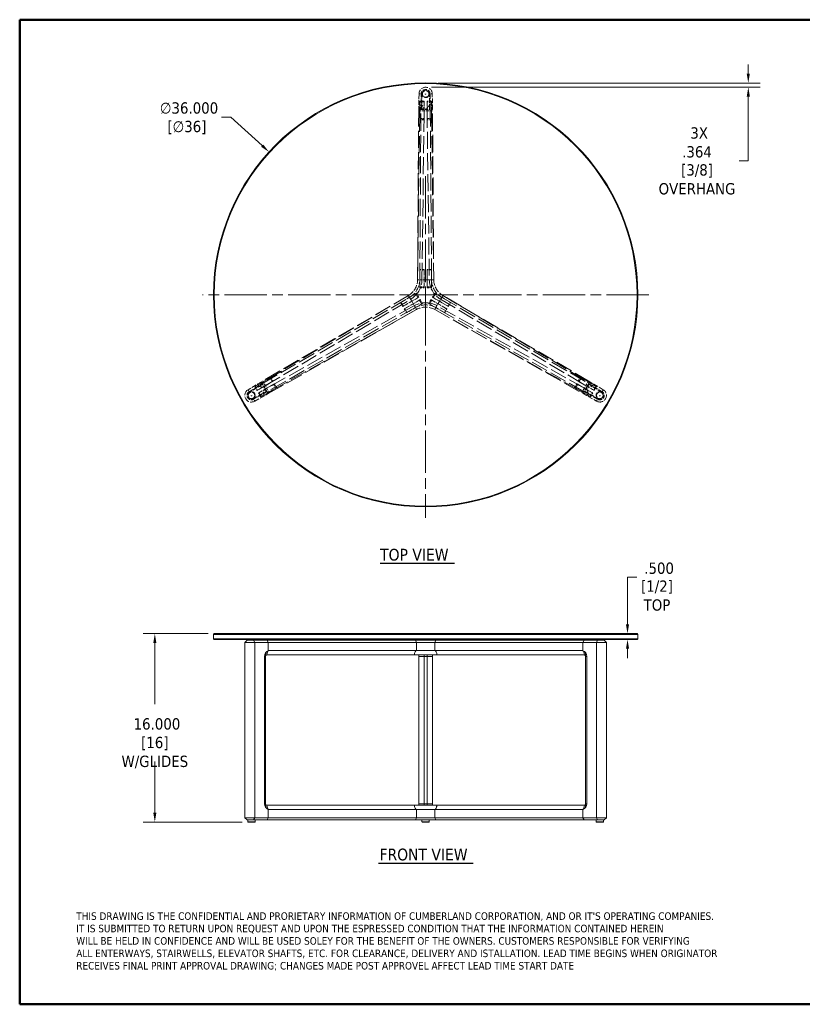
# Model space of a CAD drawing. Header units: inches. Extents: x 2 to 134, y 3 to 86.
# Tile 1 of 2: x 2 to 68, y 3 to 86. Entities that reach past the tile are written whole.
import ezdxf
from ezdxf.enums import TextEntityAlignment as Align

# ---------------------------------------------------------------- set-up
doc = ezdxf.new("R2010")
doc.units = ezdxf.units.IN
doc.header["$LTSCALE"] = 8
doc.header["$MEASUREMENT"] = 0
doc.linetypes.add('CHAIN', pattern=[0.7087, 0.4724, -0.0591, 0.1181, -0.0591])
doc.linetypes.add('DASHED', pattern=[0.2067, 0.1654, -0.0413])
for name, color, linetype, lineweight in [('Border (ANSI)', 7, 'Continuous', 50), ('Center Mark (ANSI)', 7, 'Continuous', 13), ('Dimension (ANSI)', 7, 'Continuous', 13), ('Hidden (ANSI)', 7, 'DASHED', 13), ('Hidden Narrow (ANSI)', 7, 'DASHED', 13), ('Symbol (ANSI)', 7, 'Continuous', 13), ('Title (ANSI)', 7, 'Continuous', 25), ('Visible (ANSI)', 7, 'Continuous', 13), ('Visible Narrow (ANSI)', 7, 'Continuous', 13)]:
    doc.layers.add(name, color=color, linetype=linetype, lineweight=lineweight)
doc.styles.add('Note Text (ANSI)', font='tahoma.ttf')
doc.styles.add('Text Style53', font='tahomabd.ttf')
doc.styles.add('Text Style70', font='tahoma.ttf')
doc.dimstyles.new('Default (ANSI)', dxfattribs={"dimscale": 8, "dimtxt": 0.12, "dimasz": 0.098425, "dimexe": 0.125, "dimexo": 0.0625, "dimgap": 0.031496, "dimtad": 0, "dimtih": 1, "dimtoh": 1, "dimdec": 3, "dimrnd": 1e-08, "dimzin": 4, "dimdsep": 46, "dimtxsty": 'Note Text (ANSI)', "dimcen": 0.09, "dimdle": 0.393701, "dimclrd": 256, "dimclre": 256, "dimclrt": 256, "dimadec": 0, "dimazin": 1, "dimtfac": 1, "dimtofl": 0, "dimtmove": 0, "dimatfit": 3, "dimfxl": 1, "dimtolj": 1, "dimtzin": 4, "dimlwd": -1, "dimlwe": -1, "dimarcsym": 0})

# ---------------------------------------------------------------- blocks, each defined once
blk = doc.blocks.new('Borders GILMORE BOARDER')
at = {"layer": 'Border (ANSI)'}
for p, q in [((0.2, 10.8), (16.8, 10.8)), ((0.2, 0.35), (0.2, 10.8)), ((16.8, 0.35), (0.2, 0.35))]:
    blk.add_line(p, q, dxfattribs=at)
blk = doc.blocks.new('Title Blocks 2020 CUMBERLAND VENDOR TITLE BLOCK')
at = {"layer": 'Title (ANSI)', "color": 1, "true_color": 0xff0000, "insert": (0.5, 1.437), "char_height": 0.08, "attachment_point": 1, "line_spacing_factor": 0.987884, "style": 'Note Text (ANSI)'}
blk.add_mtext("\\fTahoma|b0|i0;{\\H0.0800;THIS DRAWING IS THE CONFIDENTIAL AND PRORIETARY INFORMATION OF CUMBERLAND CORPORATION, AND OR IT'S OPERATING COMPANIES.\\P}\\fTahoma|b0|i0;{\\H0.0800;IT IS SUBMITTED TO RETURN UPON REQUEST AND UPON THE ESPRESSED CONDITION THAT THE INFORMATION CONTAINED HEREIN\\P}\\fTahoma|b0|i0;{\\H0.0800;WILL BE HELD IN CONFIDENCE AND WILL BE USED SOLEY FOR THE BENEFIT OF THE OWNERS. CUSTOMERS RESPONSIBLE FOR VERIFYING\\P}\\fTahoma|b0|i0;{\\H0.0800;ALL ENTERWAYS, STAIRWELLS, ELEVATOR SHAFTS, ETC. FOR CLEARANCE, DELIVERY AND ISTALLATION. LEAD TIME BEGINS WHEN ORIGINATOR\\P}\\fTahoma|b0|i0;{\\H0.0800;RECEIVES FINAL PRINT APPROVAL DRAWING; CHANGES MADE POST APPROVEL AFFECT LEAD TIME START DATE}", dxfattribs=at)
at = {"layer": 'Title (ANSI)', "style": 'Text Style53'}
blk.add_attdef('<DRAWN_BY:>', text='', height=0.1, dxfattribs=at).set_placement((12.78, 0.741), align=Align.MIDDLE_CENTER)
blk = doc.blocks.new('*D9')
at = {"layer": 'Defpoints', "color": 0, "transparency": 16777216}
for p in [(53.17, 33.771), (53.979, 34.271), (53.979, 33.771)]:
    blk.add_point(p, dxfattribs=at)
at = {"layer": 'Dimension (ANSI)', "transparency": 16777216}
for p, q in [((53.17, 35.058), (53.17, 39.07)), ((53.17, 39.07), (53.957, 39.07)), ((53.479, 34.271), (52.17, 34.271)), ((53.479, 33.771), (52.17, 33.771)), ((53.17, 32.984), (53.17, 32.196))]:
    blk.add_line(p, q, dxfattribs=at)
for points in [[(53.038, 35.058), (53.301, 35.058), (53.17, 34.271)], [(53.038, 32.984), (53.301, 32.984), (53.17, 33.771)]]:
    blk.add_solid(points, dxfattribs=at)
at = {"layer": 'Dimension (ANSI)', "transparency": 16777216, "char_height": 0.96, "attachment_point": 5, "style": 'Note Text (ANSI)'}
for s, insert in [('\\A1; \\fTahoma|b0|i0;.500', (55.67, 39.821)), ('\\A1;[1/2]{\\P\\fTahoma|b0|i0;TOP}', (55.67, 37.496))]:
    blk.add_mtext(s, dxfattribs=dict(at, insert=insert))
blk = doc.blocks.new('*D10')
at = {"layer": 'Defpoints', "color": 0, "transparency": 16777216}
for p in [(18.104, 34.271), (13.065, 18.271), (20.982, 18.271)]:
    blk.add_point(p, dxfattribs=at)
at = {"layer": 'Dimension (ANSI)', "transparency": 16777216}
for p, q in [((17.604, 34.271), (12.065, 34.271)), ((13.065, 33.484), (13.065, 28.28)), ((13.065, 19.058), (13.065, 23.417)), ((20.482, 18.271), (12.065, 18.271))]:
    blk.add_line(p, q, dxfattribs=at)
for points in [[(12.933, 33.484), (13.196, 33.484), (13.065, 34.271)], [(12.933, 19.058), (13.196, 19.058), (13.065, 18.271)]]:
    blk.add_solid(points, dxfattribs=at)
at = {"layer": 'Dimension (ANSI)', "transparency": 16777216, "char_height": 0.96, "attachment_point": 5, "style": 'Note Text (ANSI)'}
for s, insert in [('\\A1; \\fTahoma|b0|i0;16.000', (13.065, 26.6)), ('\\A1;[16]{\\P\\fTahoma|b0|i0;W/GLIDES}', (13.065, 24.169))]:
    blk.add_mtext(s, dxfattribs=dict(at, insert=insert))
blk = doc.blocks.new('*D11')
at = {"layer": 'Defpoints', "color": 0, "transparency": 16777216}
for p in [(36.042, 80.66), (36.597, 81.024), (63.419, 80.66)]:
    blk.add_point(p, dxfattribs=at)
at = {"layer": 'Dimension (ANSI)', "transparency": 16777216}
for p, q in [((63.419, 81.811), (63.419, 82.599)), ((36.542, 80.66), (64.419, 80.66)), ((37.097, 81.024), (64.419, 81.024)), ((63.419, 79.873), (63.419, 74.41)), ((63.419, 74.41), (62.631, 74.41))]:
    blk.add_line(p, q, dxfattribs=at)
for points in [[(63.288, 81.811), (63.55, 81.811), (63.419, 81.024)], [(63.288, 79.873), (63.55, 79.873), (63.419, 80.66)]]:
    blk.add_solid(points, dxfattribs=at)
at = {"layer": 'Dimension (ANSI)', "transparency": 16777216, "char_height": 0.96, "attachment_point": 5, "style": 'Note Text (ANSI)'}
for s, insert in [('\\A1; \\fTahoma|b0|i0;3X\\P\\fTahoma|b0|i0;.364', (59.068, 75.972)), ('\\A1;[3/8]{\\P\\fTahoma|b0|i0;OVERHANG}', (59.068, 72.836))]:
    blk.add_mtext(s, dxfattribs=dict(at, insert=insert))
blk = doc.blocks.new('*D12')
at = {"layer": 'Defpoints', "color": 0, "transparency": 16777216}
for p in [(22.753, 75.174), (49.33, 50.891)]:
    blk.add_point(p, dxfattribs=at)
at = {"layer": 'Dimension (ANSI)', "transparency": 16777216}
for p, q in [((18.72, 78.126), (19.521, 78.126)), ((19.521, 78.126), (22.171, 75.705)), ((36.042, 62.312), (36.042, 63.752)), ((35.322, 63.032), (36.762, 63.032))]:
    blk.add_line(p, q, dxfattribs=at)
blk.add_solid([(22.26, 75.802), (22.083, 75.608), (22.753, 75.174)], dxfattribs=at)
at = {"layer": 'Dimension (ANSI)', "transparency": 16777216, "char_height": 0.96, "attachment_point": 5, "style": 'Note Text (ANSI)'}
for s, insert in [('\\A1; ∅36.000', (15.785, 78.895)), ('\\A1;[∅36]', (15.785, 77.246))]:
    blk.add_mtext(s, dxfattribs=dict(at, insert=insert))

msp = doc.modelspace()

# ---------------------------------------------------------------- linework, layer by layer
at = {"layer": 'Center Mark (ANSI)', "linetype": 'CHAIN', "ltscale": 0.952448}
for p, q in [((36.0416, 73.1265), (36.0416, 44.095)), ((54.9791, 63.0325), (17.1041, 63.0325))]:
    msp.add_line(p, q, dxfattribs=at)
at = {"layer": 'Hidden (ANSI)', "ltscale": 0.315156}
for p, q in [((35.4791, 80.1064), (35.4581, 78.7825)), ((36.6251, 78.7825), (36.604, 80.1064)), ((22.1099, 55.6628), (20.9739, 54.9826)), ((51.1092, 54.9826), (49.9732, 55.6628)), ((21.5363, 54.0084), (22.6934, 54.6522)), ((49.3897, 54.6522), (50.5468, 54.0084))]:
    msp.add_line(p, q, dxfattribs=at)
at = {"layer": 'Hidden (ANSI)', "ltscale": 0.143137}
for p, q in [((35.9206, 79.47), (35.5376, 79.47)), ((35.9206, 79.439), (35.5376, 79.439)), ((36.5456, 79.47), (36.1626, 79.47)), ((36.5456, 79.439), (36.1626, 79.439)), ((35.5376, 78.001), (35.9206, 78.001)), ((35.9206, 77.9075), (35.5376, 77.9075)), ((36.1626, 78.001), (36.5456, 78.001)), ((36.5456, 77.9075), (36.1626, 77.9075)), ((35.9206, 65.1915), (35.5376, 65.1915)), ((35.9206, 65.1605), (35.5376, 65.1605)), ((36.5456, 65.1915), (36.1626, 65.1915)), ((36.5456, 65.1605), (36.1626, 65.1605)), ((35.5376, 63.7225), (35.9206, 63.7225)), ((35.5376, 63.629), (35.9206, 63.629)), ((36.1626, 63.7225), (36.5456, 63.7225)), ((36.1626, 63.629), (36.5456, 63.629)), ((35.3835, 62.7923), (35.192, 63.124)), ((35.4645, 62.839), (35.273, 63.1707)), ((36.8101, 63.1707), (36.6186, 62.839)), ((36.8911, 63.124), (36.6996, 62.7923)), ((33.9198, 62.3895), (34.1113, 62.0578)), ((33.9467, 62.405), (34.1382, 62.0733)), ((35.696, 62.251), (35.5045, 62.5827)), ((35.777, 62.2978), (35.5855, 62.6295)), ((36.4976, 62.6295), (36.3061, 62.2978)), ((36.5786, 62.5827), (36.3871, 62.251)), ((37.945, 62.0733), (38.1365, 62.405)), ((37.9718, 62.0578), (38.1633, 62.3895)), ((34.2323, 61.8482), (34.4238, 61.5165)), ((34.2592, 61.8637), (34.4507, 61.532)), ((37.6325, 61.532), (37.824, 61.8637)), ((37.6593, 61.5165), (37.8508, 61.8482)), ((22.9074, 56.0315), (23.0989, 55.6998)), ((48.9842, 55.6998), (49.1757, 56.0315)), ((21.5543, 55.2502), (21.7458, 54.9185)), ((21.5811, 55.2657), (21.7726, 54.934)), ((23.018, 55.653), (22.8265, 55.9847)), ((23.3305, 55.1118), (23.139, 55.4435)), ((23.2199, 55.4902), (23.4114, 55.1585)), ((48.6717, 55.1585), (48.8632, 55.4902)), ((48.9442, 55.4435), (48.7527, 55.1118)), ((49.2567, 55.9847), (49.0652, 55.653)), ((50.3105, 54.934), (50.502, 55.2657)), ((50.3373, 54.9185), (50.5288, 55.2502)), ((21.8668, 54.709), (22.0583, 54.3773)), ((21.8936, 54.7245), (22.0851, 54.3928)), ((49.998, 54.3928), (50.1895, 54.7245)), ((50.0248, 54.3773), (50.2163, 54.709))]:
    msp.add_line(p, q, dxfattribs=at)
at = {"layer": 'Hidden (ANSI)', "ltscale": 0.163585}
for p, q in [((35.5376, 78.7825), (35.5376, 79.47)), ((35.9206, 78.7825), (35.9206, 79.47)), ((36.1626, 78.7825), (36.1626, 79.47)), ((36.5456, 78.7825), (36.5456, 79.47)), ((35.5376, 64.3165), (35.5376, 63.629)), ((35.9206, 64.3165), (35.9206, 63.629)), ((36.1626, 64.3165), (36.1626, 63.629)), ((36.5456, 64.3165), (36.5456, 63.629)), ((34.6776, 62.827), (35.273, 63.1707)), ((34.8691, 62.4953), (35.4645, 62.839)), ((37.214, 62.4953), (36.6186, 62.839)), ((37.4055, 62.827), (36.8101, 63.1707)), ((34.9901, 62.2857), (35.5855, 62.6295)), ((35.1816, 61.954), (35.777, 62.2978)), ((36.9015, 61.954), (36.3061, 62.2978)), ((37.093, 62.2857), (36.4976, 62.6295)), ((22.1497, 55.594), (21.5543, 55.2502)), ((22.3412, 55.2623), (21.7458, 54.9185)), ((49.742, 55.2623), (50.3373, 54.9185)), ((49.9335, 55.594), (50.5288, 55.2502)), ((22.4622, 55.0527), (21.8668, 54.709)), ((22.6537, 54.721), (22.0583, 54.3773)), ((49.4295, 54.721), (50.0248, 54.3773)), ((49.621, 55.0527), (50.2163, 54.709))]:
    msp.add_line(p, q, dxfattribs=at)
at = {"layer": 'Hidden (ANSI)', "ltscale": 0.010338}
for p, q in [((35.5686, 79.47), (35.5376, 79.439)), ((35.8896, 79.47), (35.9206, 79.439)), ((36.1936, 79.47), (36.1626, 79.439)), ((36.5146, 79.47), (36.5456, 79.439)), ((35.5686, 77.97), (35.5376, 78.001)), ((35.8896, 77.97), (35.9206, 78.001)), ((36.1936, 77.97), (36.1626, 78.001)), ((36.5146, 77.97), (36.5456, 78.001)), ((35.5686, 65.1915), (35.5376, 65.1605)), ((35.8896, 65.1915), (35.9206, 65.1605)), ((36.1936, 65.1915), (36.1626, 65.1605)), ((36.5146, 65.1915), (36.5456, 65.1605)), ((35.5686, 63.6915), (35.5376, 63.7225)), ((35.8896, 63.6915), (35.9206, 63.7225)), ((36.1936, 63.6915), (36.1626, 63.7225)), ((36.5146, 63.6915), (36.5456, 63.7225)), ((35.2343, 63.1126), (35.192, 63.124)), ((35.3948, 62.8346), (35.3835, 62.7923)), ((36.6883, 62.8346), (36.6996, 62.7923)), ((36.8488, 63.1126), (36.8911, 63.124)), ((33.9353, 62.3626), (33.9467, 62.405)), ((34.0958, 62.0846), (34.1382, 62.0733)), ((35.5468, 62.5714), (35.5045, 62.5827)), ((35.7073, 62.2934), (35.696, 62.251)), ((36.3758, 62.2934), (36.3871, 62.251)), ((36.5363, 62.5714), (36.5786, 62.5827)), ((37.9873, 62.0846), (37.945, 62.0733)), ((38.1478, 62.3626), (38.1365, 62.405)), ((34.2478, 61.8214), (34.2592, 61.8637)), ((34.4083, 61.5434), (34.4507, 61.532)), ((37.6748, 61.5434), (37.6325, 61.532)), ((37.8353, 61.8214), (37.824, 61.8637)), ((21.5698, 55.2234), (21.5811, 55.2657)), ((22.8688, 55.9734), (22.8265, 55.9847)), ((23.0293, 55.6954), (23.018, 55.653)), ((23.1813, 55.4321), (23.139, 55.4435)), ((48.9018, 55.4321), (48.9442, 55.4435)), ((49.0538, 55.6954), (49.0652, 55.653)), ((49.2143, 55.9734), (49.2567, 55.9847)), ((50.5133, 55.2234), (50.502, 55.2657)), ((21.7303, 54.9454), (21.7726, 54.934)), ((21.8823, 54.6821), (21.8936, 54.7245)), ((22.0428, 54.4041), (22.0851, 54.3928)), ((23.3418, 55.1541), (23.3305, 55.1118)), ((48.7413, 55.1541), (48.7527, 55.1118)), ((50.0403, 54.4041), (49.998, 54.3928)), ((50.2008, 54.6821), (50.1895, 54.7245)), ((50.3528, 54.9454), (50.3105, 54.934))]:
    msp.add_line(p, q, dxfattribs=at)
at = {"layer": 'Hidden (ANSI)', "ltscale": 0.342269}
for p, q in [((35.5376, 78.001), (35.5376, 79.439)), ((35.9206, 78.001), (35.9206, 79.439)), ((36.1626, 78.001), (36.1626, 79.439)), ((36.5456, 78.001), (36.5456, 79.439)), ((35.5376, 65.1605), (35.5376, 63.7225)), ((35.9206, 65.1605), (35.9206, 63.7225)), ((36.1626, 63.7225), (36.1626, 65.1605)), ((36.5456, 63.7225), (36.5456, 65.1605)), ((33.9467, 62.405), (35.192, 63.124)), ((34.1382, 62.0733), (35.3835, 62.7923)), ((36.6996, 62.7923), (37.945, 62.0733)), ((36.8911, 63.124), (38.1365, 62.405)), ((34.2592, 61.8637), (35.5045, 62.5827)), ((34.4507, 61.532), (35.696, 62.251)), ((37.6325, 61.532), (36.3871, 62.251)), ((37.824, 61.8637), (36.5786, 62.5827)), ((21.5811, 55.2657), (22.8265, 55.9847)), ((21.7726, 54.934), (23.018, 55.653)), ((23.139, 55.4435), (21.8936, 54.7245)), ((50.1895, 54.7245), (48.9442, 55.4435)), ((49.0652, 55.653), (50.3105, 54.934)), ((49.2567, 55.9847), (50.502, 55.2657)), ((23.3305, 55.1118), (22.0851, 54.3928)), ((49.998, 54.3928), (48.7527, 55.1118))]:
    msp.add_line(p, q, dxfattribs=at)
at = {"layer": 'Hidden (ANSI)', "ltscale": 0.314445}
for p, q in [((35.6456, 78.7825), (35.6666, 80.1035)), ((36.4165, 80.1035), (36.4375, 78.7825)), ((21.0702, 54.8217), (22.2037, 55.5004)), ((49.8794, 55.5004), (51.0129, 54.8217)), ((22.5996, 54.8146), (21.4451, 54.1723)), ((50.638, 54.1723), (49.4835, 54.8146))]:
    msp.add_line(p, q, dxfattribs=at)
at = {"layer": 'Hidden (ANSI)', "ltscale": 0.299294}
for p, q in [((35.7291, 80.1025), (35.7091, 78.8451)), ((36.3741, 78.8451), (36.354, 80.1025)), ((22.1812, 55.4141), (21.1023, 54.7681)), ((50.9808, 54.7681), (49.902, 55.4141)), ((21.4148, 54.2269), (22.5137, 54.8382)), ((49.5695, 54.8382), (50.6684, 54.2269))]:
    msp.add_line(p, q, dxfattribs=at)
at = {"layer": 'Hidden (ANSI)', "ltscale": 1.093552}
for p, q in [((35.4581, 78.7825), (35.3541, 64.3165)), ((35.5416, 64.3165), (35.6456, 78.7825)), ((36.4376, 78.7825), (36.5416, 64.3165)), ((36.7291, 64.3165), (36.6251, 78.7825)), ((34.5858, 62.9859), (22.1099, 55.6628)), ((22.2037, 55.5004), (34.6796, 62.8235)), ((37.4035, 62.8235), (49.8795, 55.5004)), ((49.9732, 55.6628), (37.4973, 62.9859)), ((35.1796, 61.9575), (22.5997, 54.8146)), ((49.4835, 54.8146), (36.9035, 61.9575)), ((22.6934, 54.6522), (35.2733, 61.7951)), ((36.8098, 61.7951), (49.3897, 54.6522))]:
    msp.add_line(p, q, dxfattribs=at)
at = {"layer": 'Hidden (ANSI)', "ltscale": 0.063033}
for p, q in [((35.6456, 78.7825), (35.4581, 78.7825)), ((36.6251, 78.7825), (36.4376, 78.7825)), ((35.3541, 64.3165), (35.5416, 64.3165)), ((36.5416, 64.3165), (36.7291, 64.3165)), ((34.6796, 62.8235), (34.5858, 62.9859)), ((37.4973, 62.9859), (37.4035, 62.8235)), ((35.2733, 61.7951), (35.1796, 61.9575)), ((36.9035, 61.9575), (36.8098, 61.7951)), ((22.1099, 55.6628), (22.2037, 55.5004)), ((49.8795, 55.5004), (49.9732, 55.6628)), ((22.5997, 54.8146), (22.6934, 54.6522)), ((49.3897, 54.6522), (49.4835, 54.8146))]:
    msp.add_line(p, q, dxfattribs=at)
at = {"layer": 'Hidden (ANSI)', "ltscale": 0.208226}
for p, q in [((35.5376, 77.9075), (35.5376, 78.7825)), ((35.9206, 77.9075), (35.9206, 78.7825)), ((36.1626, 77.9075), (36.1626, 78.7825)), ((36.5456, 77.9075), (36.5456, 78.7825)), ((35.5376, 64.3165), (35.5376, 65.1915)), ((35.9206, 64.3165), (35.9206, 65.1915)), ((36.1626, 64.3165), (36.1626, 65.1915)), ((36.5456, 64.3165), (36.5456, 65.1915)), ((34.6776, 62.827), (33.9198, 62.3895)), ((37.4055, 62.827), (38.1633, 62.3895)), ((34.8691, 62.4953), (34.1113, 62.0578)), ((34.9901, 62.2857), (34.2323, 61.8482)), ((35.1816, 61.954), (34.4238, 61.5165)), ((36.9015, 61.954), (37.6593, 61.5165)), ((37.093, 62.2857), (37.8508, 61.8482)), ((37.214, 62.4953), (37.9718, 62.0578)), ((22.9074, 56.0315), (22.1497, 55.594)), ((49.1757, 56.0315), (49.9335, 55.594)), ((23.0989, 55.6998), (22.3412, 55.2623)), ((23.2199, 55.4902), (22.4622, 55.0527)), ((48.8632, 55.4902), (49.621, 55.0527)), ((48.9842, 55.6998), (49.742, 55.2623)), ((23.4114, 55.1585), (22.6537, 54.721)), ((48.6717, 55.1585), (49.4295, 54.721))]:
    msp.add_line(p, q, dxfattribs=at)
at = {"layer": 'Hidden (ANSI)', "ltscale": 0.188463}
for p, q in [((35.6456, 78.7825), (36.4376, 78.7825)), ((22.5997, 54.8146), (22.2037, 55.5004)), ((49.8795, 55.5004), (49.4835, 54.8146))]:
    msp.add_line(p, q, dxfattribs=at)
at = {"layer": 'Hidden (ANSI)', "ltscale": 0.188454}
for p, q in [((35.6456, 78.7825), (36.4375, 78.7825)), ((22.5996, 54.8146), (22.2037, 55.5004)), ((49.8794, 55.5004), (49.4835, 54.8146))]:
    msp.add_line(p, q, dxfattribs=at)
at = {"layer": 'Hidden (ANSI)', "ltscale": 0.158226}
for p, q in [((35.7091, 78.8451), (36.3741, 78.8451)), ((22.5137, 54.8382), (22.1812, 55.4141)), ((49.902, 55.4141), (49.5695, 54.8382))]:
    msp.add_line(p, q, dxfattribs=at)
at = {"layer": 'Hidden (ANSI)', "ltscale": 1.084167}
for p, q in [((35.7291, 64.3165), (35.9166, 78.6575)), ((36.1666, 78.6575), (36.3541, 64.3165)), ((22.4474, 55.3282), (34.7733, 62.6611)), ((35.0858, 62.1199), (22.5724, 55.1117)), ((49.5107, 55.1117), (36.9973, 62.1199)), ((37.3098, 62.6611), (49.6357, 55.3282))]:
    msp.add_line(p, q, dxfattribs=at)
at = {"layer": 'Hidden (ANSI)', "ltscale": 0.005636}
for p, q in [((35.9166, 78.7825), (35.9166, 78.7846)), ((36.1665, 78.7846), (36.1665, 78.7825)), ((22.3373, 55.2646), (22.3392, 55.2657)), ((49.744, 55.2657), (49.7458, 55.2646)), ((22.4642, 55.0492), (22.4623, 55.0482)), ((49.6208, 55.0482), (49.619, 55.0492))]:
    msp.add_line(p, q, dxfattribs=at)
at = {"layer": 'Hidden (ANSI)', "ltscale": 0.046648}
for p, q in [((35.9166, 78.7825), (35.9166, 78.6575)), ((36.1666, 78.6575), (36.1666, 78.7825)), ((22.4474, 55.3282), (22.3392, 55.2657)), ((49.744, 55.2657), (49.6357, 55.3282)), ((22.4642, 55.0492), (22.5724, 55.1117)), ((49.5107, 55.1117), (49.619, 55.0492))]:
    msp.add_line(p, q, dxfattribs=at)
at = {"layer": 'Hidden (ANSI)', "ltscale": 0.11995}
for p, q in [((35.8896, 77.97), (35.5686, 77.97)), ((36.5146, 77.97), (36.1936, 77.97)), ((35.8896, 63.6915), (35.5686, 63.6915)), ((36.5146, 63.6915), (36.1936, 63.6915)), ((35.2343, 63.1126), (35.3948, 62.8346)), ((36.6883, 62.8346), (36.8488, 63.1126)), ((35.5468, 62.5714), (35.7073, 62.2934)), ((36.3758, 62.2934), (36.5363, 62.5714)), ((22.8688, 55.9734), (23.0293, 55.6954)), ((23.1813, 55.4321), (23.3418, 55.1541)), ((48.7413, 55.1541), (48.9018, 55.4321)), ((49.0538, 55.6954), (49.2143, 55.9734))]:
    msp.add_line(p, q, dxfattribs=at)
at = {"layer": 'Hidden (ANSI)', "ltscale": 0.237976}
for p, q in [((36.5415, 64.3165), (35.5416, 64.3165)), ((34.6796, 62.8235), (35.1796, 61.9575)), ((36.9035, 61.9575), (37.4035, 62.8235))]:
    msp.add_line(p, q, dxfattribs=at)
at = {"layer": 'Hidden (ANSI)', "ltscale": 0.237985}
for p, q in [((36.5416, 64.3165), (35.5416, 64.3165)), ((34.6796, 62.8235), (35.1796, 61.9575)), ((36.9035, 61.9575), (37.4035, 62.8235))]:
    msp.add_line(p, q, dxfattribs=at)
at = {"layer": 'Hidden (ANSI)', "ltscale": 0.001377}
for p, q in [((35.7291, 64.3103), (35.7291, 64.3165)), ((36.3541, 64.3103), (36.3541, 64.3165)), ((34.7787, 62.6642), (34.7733, 62.6611)), ((35.0912, 62.123), (35.0858, 62.1199)), ((36.9919, 62.123), (36.9973, 62.1199)), ((37.3044, 62.6642), (37.3098, 62.6611))]:
    msp.add_line(p, q, dxfattribs=at)
at = {"layer": 'Hidden (ANSI)', "ltscale": 0.420635}
for centre in [(36.0416, 80.0975), (21.2628, 54.5), (50.8203, 54.5)]:
    msp.add_circle(centre, 0.2812, dxfattribs=at)
at = {"layer": 'Hidden (ANSI)', "ltscale": 0.046274}
for centre in [(36.0416, 80.0975), (21.2628, 54.5), (50.8203, 54.5)]:
    msp.add_circle(centre, 0.031, dxfattribs=at)
at = {"layer": 'Hidden (ANSI)', "ltscale": 0.416372}
for centre, start, end in [((36.0416, 80.0975), 0.911809, 179.088191), ((21.2628, 54.5), 120.911809, 299.088191), ((50.8203, 54.5), 240.911809, 59.088191)]:
    msp.add_arc(centre, 0.5625, start, end, dxfattribs=at)
at = {"layer": 'Hidden (ANSI)', "ltscale": 0.277548}
for centre, start, end in [((36.0416, 80.0975), 0.911809, 179.088191), ((21.2628, 54.5), 120.911809, 299.088191), ((50.8203, 54.5), 240.911809, 59.088191)]:
    msp.add_arc(centre, 0.375, start, end, dxfattribs=at)
at = {"layer": 'Hidden (ANSI)', "ltscale": 0.23127}
for centre, start, end in [((36.0416, 80.0975), 0.912937, 179.087063), ((21.2628, 54.5), 120.912937, 299.087063), ((50.8203, 54.5), 240.912937, 59.087063)]:
    msp.add_arc(centre, 0.3125, start, end, dxfattribs=at)
at = {"layer": 'Hidden (ANSI)', "ltscale": 0.236012}
for centre, start, end in [((36.0416, 80.0975), 179.087063, 0.912937), ((21.2628, 54.5), 299.087063, 120.912937), ((50.8203, 54.5), 59.087063, 240.912937)]:
    msp.add_arc(centre, 0.3125, start, end, dxfattribs=at)
at = {"layer": 'Hidden (ANSI)', "ltscale": 0.160693}
for centre, start, end in [((35.5416, 78.7906), 358.759103, 101.945769), ((36.5415, 78.7906), 78.054231, 181.240897), ((22.1447, 55.5864), 198.054231, 301.240897), ((49.9384, 55.5864), 238.759103, 341.945769), ((22.6446, 54.7205), 118.759103, 221.945769), ((49.4385, 54.7205), 318.054231, 61.240897)]:
    msp.add_arc(centre, 0.375, start, end, dxfattribs=at)
at = {"layer": 'Hidden (ANSI)', "ltscale": 0.381868}
for centre, start, end in [((33.7723, 64.3427), 300.947902, 359.052098), ((38.3108, 64.3427), 180.947902, 239.052098), ((36.0416, 60.4121), 60.947902, 119.052098)]:
    msp.add_arc(centre, 1.582, start, end, dxfattribs=at)
at = {"layer": 'Hidden (ANSI)', "ltscale": 0.428617}
for centre, start, end in [((33.7723, 64.3427), 300.847453, 359.152547), ((38.3108, 64.3427), 180.847453, 239.152547), ((36.0416, 60.4121), 60.847453, 119.152547)]:
    msp.add_arc(centre, 1.7695, start, end, dxfattribs=at)
at = {"layer": 'Hidden (ANSI)', "ltscale": 0.473888}
for centre, start, end in [((33.7723, 64.3427), 300.76627, 359.052098), ((38.3108, 64.3427), 180.76627, 239.052098), ((36.0416, 60.4121), 60.76627, 119.052098)]:
    msp.add_arc(centre, 1.957, start, end, dxfattribs=at)
at = {"layer": 'Hidden (ANSI)', "ltscale": 0.001377}
for centre, start, end in [((33.7723, 64.3427), 359.052098, 359.23373), ((36.0416, 60.4121), 119.052098, 119.23373), ((38.3108, 64.3427), 239.052098, 239.23373)]:
    msp.add_arc(centre, 1.957, start, end, dxfattribs=at)
at = {"layer": 'Hidden (ANSI)', "ltscale": 0.028614}
for centre, major_axis, start_param, end_param in [((35.54, 78.6898), (-0.375, 0.006), 4.6151847, 4.9367961), ((36.5431, 78.6898), (0.375, 0.006), 1.3463893, 1.6680006), ((22.2312, 55.6382), (-0.1926, 0.3217), 1.3463893, 1.6680006), ((49.852, 55.6382), (0.1926, 0.3217), 4.6151847, 4.9367961), ((22.7327, 54.7695), (0.1823, -0.3277), 4.6151847, 4.9367961), ((49.3504, 54.7695), (-0.1823, -0.3277), 1.3463893, 1.6680006)]:
    msp.add_ellipse(centre, major_axis=major_axis, ratio=0.2498993, start_param=start_param, end_param=end_param, dxfattribs=at)
at = {"layer": 'Hidden Narrow (ANSI)', "ltscale": 0.063032}
for p, q in [((35.4791, 80.1064), (35.6666, 80.1035)), ((36.604, 80.1064), (36.4165, 80.1035)), ((20.9739, 54.9826), (21.0702, 54.8217)), ((51.1092, 54.9826), (51.0129, 54.8217)), ((21.5363, 54.0084), (21.4451, 54.1723)), ((50.5468, 54.0084), (50.638, 54.1723))]:
    msp.add_line(p, q, dxfattribs=at)
at = {"layer": 'Hidden Narrow (ANSI)', "ltscale": 1.084352}
for p, q in [((35.3541, 64.3165), (35.5416, 78.6599)), ((36.7291, 64.3165), (36.5415, 78.6599)), ((34.5858, 62.9859), (22.2578, 55.6518)), ((37.4973, 62.9859), (49.8253, 55.6518)), ((35.2733, 61.7951), (22.7578, 54.7858)), ((36.8098, 61.7951), (49.3253, 54.7858))]:
    msp.add_line(p, q, dxfattribs=at)
at = {"layer": 'Hidden Narrow (ANSI)', "ltscale": 0.019997}
for p, q in [((35.4572, 78.6605), (35.5416, 78.6599)), ((36.6259, 78.6605), (36.5415, 78.6599)), ((22.2151, 55.7246), (22.2578, 55.6518)), ((49.868, 55.7246), (49.8253, 55.6518)), ((22.7995, 54.7124), (22.7578, 54.7858)), ((49.2836, 54.7124), (49.3253, 54.7858))]:
    msp.add_line(p, q, dxfattribs=at)
at = {"layer": 'Hidden Narrow (ANSI)', "ltscale": 0.029396}
for p, q in [((35.5416, 78.6599), (35.5416, 78.7825)), ((36.5415, 78.6599), (36.5415, 78.7825)), ((22.2578, 55.6518), (22.1517, 55.5905)), ((49.8253, 55.6518), (49.9314, 55.5905)), ((22.7578, 54.7858), (22.6516, 54.7245)), ((49.3253, 54.7858), (49.4315, 54.7245))]:
    msp.add_line(p, q, dxfattribs=at)
at = {"layer": 'Hidden Narrow (ANSI)', "ltscale": 0.14014}
for p, q in [((35.9166, 78.6575), (35.5416, 78.6599)), ((36.1666, 78.6575), (36.5415, 78.6599)), ((22.4474, 55.3282), (22.2578, 55.6518)), ((49.6357, 55.3282), (49.8253, 55.6518)), ((22.5724, 55.1117), (22.7578, 54.7858)), ((49.5107, 55.1117), (49.3253, 54.7858))]:
    msp.add_line(p, q, dxfattribs=at)
at = {"layer": 'Hidden Narrow (ANSI)', "ltscale": 0.059422}
for p, q in [((36.1666, 78.6575), (35.9166, 78.6575)), ((22.4474, 55.3282), (22.5724, 55.1117)), ((49.5107, 55.1117), (49.6357, 55.3282))]:
    msp.add_line(p, q, dxfattribs=at)
at = {"layer": 'Hidden Narrow (ANSI)', "ltscale": 0.140145}
for p, q in [((35.729, 64.3103), (35.3541, 64.3165)), ((36.7291, 64.3165), (36.3541, 64.3103)), ((34.5858, 62.9859), (34.7787, 62.6643)), ((37.3044, 62.6643), (37.4973, 62.9859)), ((35.0912, 62.1229), (35.2733, 61.7951)), ((36.8098, 61.7951), (36.9919, 62.1229))]:
    msp.add_line(p, q, dxfattribs=at)
at = {"layer": 'Symbol (ANSI)', "lineweight": 30}
for p, q in [((32.1799, 40.2515), (38.4895, 40.2515)), ((32.0285, 14.7962), (40.0682, 14.7962))]:
    msp.add_line(p, q, dxfattribs=at)
at = {"layer": 'Visible (ANSI)'}
for p, q in [((18.1041, 34.2711), (18.0416, 34.2086)), ((54.0416, 34.2086), (18.0416, 34.2086)), ((18.0416, 33.8336), (18.0416, 34.2086)), ((18.0416, 33.8336), (54.0416, 33.8336)), ((18.1041, 33.7711), (18.0416, 33.8336)), ((18.1041, 34.2711), (53.9791, 34.2711)), ((53.9791, 33.7711), (18.1041, 33.7711)), ((20.8878, 33.7086), (20.7003, 33.5211)), ((21.5363, 33.5211), (20.7003, 33.5211)), ((20.7003, 18.6461), (20.7003, 33.5211)), ((20.8878, 33.7086), (21.4451, 33.7086)), ((20.9503, 33.7086), (20.9503, 33.7711)), ((22.5996, 33.7086), (21.4451, 33.7086)), ((21.5363, 33.5211), (22.6934, 33.5211)), ((22.5137, 33.7086), (22.5137, 33.7711)), ((22.5997, 33.7086), (22.5996, 33.7086)), ((22.6934, 33.5211), (22.5996, 33.7086)), ((22.5997, 33.7086), (22.6934, 33.5211)), ((35.1796, 33.7086), (22.5997, 33.7086)), ((22.6934, 32.8177), (22.6934, 33.5211)), ((22.6934, 33.5211), (35.2733, 33.5211)), ((22.6934, 32.8177), (22.6934, 33.5211)), ((36.9035, 33.7086), (35.1796, 33.7086)), ((35.2733, 33.5211), (35.1796, 33.7086)), ((35.2733, 33.5211), (36.8098, 33.5211)), ((35.2733, 32.8336), (35.2733, 33.5211)), ((35.2733, 33.5211), (35.2733, 32.8336)), ((35.7091, 33.7086), (35.7091, 33.7711)), ((36.3741, 33.7086), (36.3741, 33.7711)), ((36.9035, 33.7086), (36.8098, 33.5211)), ((36.8098, 32.8336), (36.8098, 33.5211)), ((36.8098, 32.8336), (36.8098, 33.5211)), ((36.8098, 33.5211), (49.3897, 33.5211)), ((49.4835, 33.7086), (36.9035, 33.7086)), ((49.3897, 33.5211), (49.4835, 33.7086)), ((49.4835, 33.7086), (49.3897, 33.5211)), ((49.3897, 33.5211), (49.3897, 32.8177)), ((49.3897, 33.5211), (49.3897, 32.8177)), ((49.3897, 33.5211), (50.5468, 33.5211)), ((49.4835, 33.7086), (49.4835, 33.7086)), ((50.638, 33.7086), (49.4835, 33.7086)), ((49.5695, 33.7086), (49.5695, 33.7711)), ((51.3828, 33.5211), (50.5468, 33.5211)), ((50.638, 33.7086), (51.1953, 33.7086)), ((51.1328, 33.7086), (51.1328, 33.7711)), ((51.1953, 33.7086), (51.3828, 33.5211)), ((51.3828, 18.6461), (51.3828, 33.5211)), ((53.9791, 34.2711), (54.0416, 34.2086)), ((53.9791, 33.7711), (54.0416, 33.8336)), ((54.0416, 33.8336), (54.0416, 34.2086)), ((22.7995, 32.8336), (35.2733, 32.8336)), ((35.2733, 32.8336), (36.8098, 32.8336)), ((36.8098, 32.8336), (49.2836, 32.8336)), ((22.3657, 19.8336), (22.3657, 32.3336)), ((22.4642, 32.3336), (22.4642, 19.8336)), ((35.0858, 32.4586), (22.5724, 32.4586)), ((35.0912, 32.4586), (35.0858, 32.4586)), ((36.9973, 32.4586), (35.0912, 32.4586)), ((35.464, 19.8336), (35.464, 32.3336)), ((35.9166, 32.4586), (35.9166, 32.3336)), ((35.9166, 32.3336), (36.1666, 32.3336)), ((35.9166, 32.3336), (35.9166, 19.8336)), ((36.1666, 32.3336), (36.1666, 32.4586)), ((36.1666, 19.8336), (36.1666, 32.3336)), ((36.6191, 32.3336), (36.6191, 19.8336)), ((49.5107, 32.4586), (36.9973, 32.4586)), ((49.619, 19.8336), (49.619, 32.3336)), ((49.7174, 32.3336), (49.7174, 19.8336)), ((22.5724, 19.7086), (35.0858, 19.7086)), ((22.6934, 18.6461), (22.6934, 19.3495)), ((22.6934, 18.6461), (22.6934, 19.3495)), ((35.2733, 19.3336), (22.7995, 19.3336)), ((35.0858, 19.7086), (36.9919, 19.7086)), ((35.2733, 19.3336), (35.2733, 18.6461)), ((36.8098, 19.3336), (35.2733, 19.3336)), ((35.2733, 19.3336), (35.2733, 18.6461)), ((35.9166, 19.8336), (35.9166, 19.7086)), ((36.1666, 19.8336), (35.9166, 19.8336)), ((36.1666, 19.7086), (36.1666, 19.8336)), ((36.8098, 19.3336), (36.8098, 18.6461)), ((49.2836, 19.3336), (36.8098, 19.3336)), ((36.8098, 18.6461), (36.8098, 19.3336)), ((36.9919, 19.7086), (36.9973, 19.7086)), ((36.9973, 19.7086), (49.5107, 19.7086)), ((49.3897, 19.3495), (49.3897, 18.6461)), ((49.3897, 19.3495), (49.3897, 18.6461)), ((20.7003, 18.6461), (21.5363, 18.6461)), ((20.8878, 18.4586), (20.7003, 18.6461)), ((21.4451, 18.4586), (20.8878, 18.4586)), ((20.9503, 18.4586), (20.9503, 18.3023)), ((21.4451, 18.4586), (22.5996, 18.4586)), ((22.6934, 18.6461), (21.5363, 18.6461)), ((21.5753, 18.4586), (21.5753, 18.3023)), ((22.5996, 18.4586), (22.6934, 18.6461)), ((22.5996, 18.4586), (22.5997, 18.4586)), ((22.6934, 18.6461), (22.5997, 18.4586)), ((22.5997, 18.4586), (35.1796, 18.4586)), ((35.2733, 18.6461), (22.6934, 18.6461)), ((35.1796, 18.4586), (35.2733, 18.6461)), ((35.1796, 18.4586), (36.9035, 18.4586)), ((36.8098, 18.6461), (35.2733, 18.6461)), ((35.7291, 18.4586), (35.7291, 18.3023)), ((36.3541, 18.4586), (36.3541, 18.3023)), ((49.3897, 18.6461), (36.8098, 18.6461)), ((36.8098, 18.6461), (36.9035, 18.4586)), ((36.9035, 18.4586), (49.4835, 18.4586)), ((49.4835, 18.4586), (49.3897, 18.6461)), ((50.5468, 18.6461), (49.3897, 18.6461)), ((49.3897, 18.6461), (49.4835, 18.4586)), ((49.4835, 18.4586), (49.4835, 18.4586)), ((49.4835, 18.4586), (50.638, 18.4586)), ((50.5078, 18.4586), (50.5078, 18.3023)), ((50.5468, 18.6461), (51.3828, 18.6461)), ((51.1953, 18.4586), (50.638, 18.4586)), ((51.1328, 18.4586), (51.1328, 18.3023)), ((51.1953, 18.4586), (51.3828, 18.6461)), ((20.9816, 18.2711), (21.5441, 18.2711)), ((35.7603, 18.2711), (36.3228, 18.2711)), ((50.539, 18.2711), (51.1015, 18.2711))]:
    msp.add_line(p, q, dxfattribs=at)
for radius in [18, 17.9375]:
    msp.add_circle((36.0416, 63.0325), radius, dxfattribs=at)
for centre, start, end in [((20.9816, 18.3023), 180, 270), ((21.5441, 18.3023), 270, 0), ((35.7603, 18.3023), 180, 270), ((36.3228, 18.3023), 270, 0), ((50.539, 18.3023), 180, 270), ((51.1015, 18.3023), 270, 0)]:
    msp.add_arc(centre, 0.0312, start, end, dxfattribs=at)
for centre, major_axis, ratio, start_param, end_param in [((22.8026, 32.3336), (0, 0.5), 0.8738724, 0.2525762, 1.5707963), ((35.2733, 32.4586), (0, 0.375), 0.5, 0, 1.5707963), ((35.2733, 32.4586), (0, 0.375), 0.5, 0, 1.5707963), ((36.8098, 32.4586), (0, 0.375), 0.5, 4.712389, 6.2831853), ((49.2805, 32.3336), (0, 0.5), 0.8738724, 4.712389, 6.0306091), ((22.5724, 32.3336), (0, 0.125), 0.8660254, 0, 1.5707963), ((35.4561, 32.3336), (0, 0.5), 0.0159134, 4.712389, 4.9650712), ((36.627, 32.3336), (0, -0.5), 0.0159134, 4.4597067, 4.712389), ((49.5107, 32.3336), (0, 0.125), 0.8660254, 4.712389, 6.2831853), ((22.8026, 19.8336), (0, -0.5), 0.8738724, 4.712389, 6.0306091), ((22.5724, 19.8336), (0, -0.125), 0.8660254, 4.712389, 6.2831853), ((35.2733, 19.7086), (0, -0.375), 0.5, 4.712389, 6.2831853), ((35.4561, 19.8336), (0, 0.5), 0.0159134, 4.4597067, 4.712389), ((36.627, 19.8336), (0, -0.5), 0.0159134, 4.712389, 4.9650712), ((36.8098, 19.7086), (0, -0.375), 0.5, 0, 1.5707963), ((36.8098, 19.7086), (0, -0.375), 0.5, 0, 1.5707963), ((49.2805, 19.8336), (0, -0.5), 0.8738724, 0.2525762, 1.5707963), ((49.5107, 19.8336), (0, -0.125), 0.8660254, 0, 1.5707963)]:
    msp.add_ellipse(centre, major_axis=major_axis, ratio=ratio, start_param=start_param, end_param=end_param, dxfattribs=at)
for points, knots in [([(22.4642, 32.3336), (22.4642, 32.3695), (22.4642, 32.3923), (22.465, 32.4434), (22.4662, 32.471), (22.4716, 32.5307), (22.476, 32.5609), (22.4919, 32.636), (22.5058, 32.6773), (22.5256, 32.7163), (22.5277, 32.7203), (22.5299, 32.7242)], [0, 0, 0, 0, 0.2739459, 0.2739459, 0.6407145, 0.6407145, 1.0465021, 1.0465021, 1.683631, 1.683631, 1.7590565, 1.7590565, 1.7590565, 1.7590565]), ([(22.5216, 32.7164), (22.5207, 32.7147), (22.5199, 32.713), (22.5115, 32.6951), (22.504, 32.676), (22.4909, 32.6352), (22.4855, 32.6135), (22.4741, 32.5581), (22.4691, 32.5182), (22.4642, 32.4368), (22.4642, 32.3952), (22.4642, 32.3553), (22.4642, 32.3527), (22.4642, 32.3452), (22.4642, 32.3389), (22.4642, 32.3336)], [-0.98738734, -0.98738734, -0.98738734, -0.98738734, -0.96923282, -0.96923282, -0.8003197, -0.8003197, -0.63140658, -0.63140658, -0.34423582, -0.34423582, -0.05706506, -0.05706506, -0.04026898, -0.04026898, 0, 0, 0, 0]), ([(49.5532, 32.7242), (49.5553, 32.7205), (49.5573, 32.7167), (49.5763, 32.6795), (49.5898, 32.6403), (49.6061, 32.5671), (49.6108, 32.5362), (49.6166, 32.4756), (49.6179, 32.4478), (49.619, 32.3952), (49.619, 32.3713), (49.619, 32.3336)], [0.6798455, 0.6798455, 0.6798455, 0.6798455, 0.7225057, 0.7225057, 1.083741, 1.083741, 1.3310428, 1.3310428, 1.5499526, 1.5499526, 1.7226431, 1.7226431, 1.7226431, 1.7226431]), ([(49.619, 32.3336), (49.619, 32.3389), (49.619, 32.3452), (49.619, 32.3527), (49.619, 32.3553), (49.619, 32.3952), (49.6189, 32.4368), (49.614, 32.5182), (49.609, 32.5581), (49.5977, 32.6135), (49.5922, 32.6352), (49.5792, 32.676), (49.5716, 32.6951), (49.5632, 32.713), (49.5624, 32.7147), (49.5615, 32.7164)], [0, 0, 0, 0, 0.04026898, 0.04026898, 0.05706506, 0.05706506, 0.34423582, 0.34423582, 0.63140658, 0.63140658, 0.8003197, 0.8003197, 0.96923282, 0.96923282, 0.98738734, 0.98738734, 0.98738734, 0.98738734]), ([(35.9166, 32.3336), (35.9166, 32.3695), (35.9166, 32.3923), (35.9153, 32.4293), (35.9144, 32.444), (35.913, 32.4586)], [0, 0, 0, 0, 0.27394595, 0.27394595, 0.46395739, 0.46395739, 0.46395739, 0.46395739]), ([(36.1701, 32.4586), (36.1688, 32.4454), (36.168, 32.4321), (36.1666, 32.3952), (36.1666, 32.3713), (36.1666, 32.3336)], [1.44825158, 1.44825158, 1.44825158, 1.44825158, 1.5499526, 1.5499526, 1.72264306, 1.72264306, 1.72264306, 1.72264306]), ([(22.5299, 19.4429), (22.5278, 19.4467), (22.5258, 19.4505), (22.5068, 19.4877), (22.4933, 19.5269), (22.477, 19.6001), (22.4723, 19.631), (22.4665, 19.6916), (22.4652, 19.7193), (22.4642, 19.7719), (22.4642, 19.7959), (22.4642, 19.8336)], [0.6798455, 0.6798455, 0.6798455, 0.6798455, 0.7225057, 0.7225057, 1.083741, 1.083741, 1.3310428, 1.3310428, 1.5499526, 1.5499526, 1.7226431, 1.7226431, 1.7226431, 1.7226431]), ([(22.4642, 19.8336), (22.4642, 19.8283), (22.4642, 19.822), (22.4642, 19.8145), (22.4642, 19.8118), (22.4642, 19.7704), (22.4642, 19.7272), (22.4697, 19.6427), (22.4752, 19.6016), (22.4877, 19.5442), (22.4938, 19.5217), (22.5073, 19.4826), (22.5144, 19.4655), (22.5216, 19.4507)], [0, 0, 0, 0, 0.04026898, 0.04026898, 0.05706506, 0.05706506, 0.35558541, 0.35558541, 0.65410576, 0.65410576, 0.83202345, 0.83202345, 0.98605364, 0.98605364, 0.98605364, 0.98605364]), ([(35.913, 19.7086), (35.9143, 19.7218), (35.9151, 19.7351), (35.9166, 19.7719), (35.9166, 19.7959), (35.9166, 19.8336)], [1.44825158, 1.44825158, 1.44825158, 1.44825158, 1.5499526, 1.5499526, 1.72264306, 1.72264306, 1.72264306, 1.72264306]), ([(36.1666, 19.8336), (36.1666, 19.7976), (36.1666, 19.7749), (36.1678, 19.7379), (36.1687, 19.7232), (36.1701, 19.7086)], [0, 0, 0, 0, 0.27394595, 0.27394595, 0.46395739, 0.46395739, 0.46395739, 0.46395739]), ([(49.619, 19.8336), (49.619, 19.7976), (49.619, 19.7749), (49.6181, 19.7238), (49.6169, 19.6962), (49.6115, 19.6365), (49.6072, 19.6063), (49.5912, 19.5312), (49.5773, 19.4899), (49.5575, 19.4509), (49.5554, 19.4469), (49.5532, 19.4429)], [0, 0, 0, 0, 0.2739459, 0.2739459, 0.6407145, 0.6407145, 1.0465021, 1.0465021, 1.683631, 1.683631, 1.7590565, 1.7590565, 1.7590565, 1.7590565]), ([(49.5615, 19.4507), (49.5624, 19.4525), (49.5632, 19.4542), (49.5716, 19.4721), (49.5792, 19.4912), (49.5922, 19.532), (49.5977, 19.5537), (49.609, 19.6091), (49.614, 19.6489), (49.6189, 19.7304), (49.619, 19.7719), (49.619, 19.8118), (49.619, 19.8145), (49.619, 19.822), (49.619, 19.8283), (49.619, 19.8336)], [-0.98738734, -0.98738734, -0.98738734, -0.98738734, -0.96923282, -0.96923282, -0.8003197, -0.8003197, -0.63140658, -0.63140658, -0.34423582, -0.34423582, -0.05706506, -0.05706506, -0.04026898, -0.04026898, 0, 0, 0, 0])]:
    msp.add_open_spline(points, degree=3, knots=knots, dxfattribs=at)
for points in [[(22.6934, 32.8177), (22.728, 32.828), (22.7637, 32.8333), (22.7995, 32.8336)], [(49.2836, 32.8336), (49.3194, 32.8333), (49.3551, 32.828), (49.3897, 32.8177)], [(22.7995, 19.3336), (22.7637, 19.3338), (22.728, 19.3392), (22.6934, 19.3495)], [(49.3897, 19.3495), (49.3551, 19.3392), (49.3194, 19.3338), (49.2836, 19.3336)]]:
    msp.add_open_spline(points, degree=3, dxfattribs=at)
at = {"layer": 'Visible Narrow (ANSI)'}
for p, q in [((21.4148, 33.7086), (21.4148, 33.7711)), ((21.5363, 33.5211), (21.4451, 33.7086)), ((21.5363, 18.6461), (21.5363, 33.5211)), ((50.5468, 33.5211), (50.638, 33.7086)), ((50.5468, 18.6461), (50.5468, 33.5211)), ((50.6684, 33.7086), (50.6684, 33.7711)), ((22.3657, 32.3336), (22.4642, 32.3336)), ((35.464, 32.3336), (35.9166, 32.3336)), ((36.6191, 32.3336), (36.1666, 32.3336)), ((49.7174, 32.3336), (49.619, 32.3336)), ((22.3657, 19.8336), (22.4642, 19.8336)), ((35.464, 19.8336), (35.9166, 19.8336)), ((36.6191, 19.8336), (36.1666, 19.8336)), ((49.7174, 19.8336), (49.619, 19.8336)), ((21.5363, 18.6461), (21.4451, 18.4586)), ((50.5468, 18.6461), (50.638, 18.4586)), ((20.9503, 18.3023), (21.5753, 18.3023)), ((35.7291, 18.3023), (36.3541, 18.3023)), ((50.5078, 18.3023), (51.1328, 18.3023))]:
    msp.add_line(p, q, dxfattribs=at)
for centre, major_axis, ratio, start_param, end_param in [((22.7578, 32.4586), (0, 0.375), 0.4942966, 0.2330204, 1.5707963), ((35.2733, 32.4586), (0, 0.375), 0.4856047, 0, 1.5707963), ((49.3253, 32.4586), (0, 0.375), 0.4942966, 4.712389, 6.0501649), ((22.7578, 19.7086), (0, -0.375), 0.4942966, 4.712389, 6.0501649), ((36.8098, 19.7086), (0, -0.375), 0.4856047, 0, 1.5707963), ((49.3253, 19.7086), (0, -0.375), 0.4942966, 0.2330204, 1.5707963)]:
    msp.add_ellipse(centre, major_axis=major_axis, ratio=ratio, start_param=start_param, end_param=end_param, dxfattribs=at)

# ---------------------------------------------------------------- block references
at = {"xscale": 8, "yscale": 8, "zscale": 8}
for name, p in [('Borders GILMORE BOARDER', (0, 0)), ('Title Blocks 2020 CUMBERLAND VENDOR TITLE BLOCK', (2.4, -0.8855))]:
    msp.add_blockref(name, p, dxfattribs=at)

# ---------------------------------------------------------------- texts
at = {"layer": 'Symbol (ANSI)', "char_height": 1, "attachment_point": 7, "style": 'Text Style70'}
for s, insert in [('TOP VIEW', (32.1791, 40.4554)), ('FRONT VIEW', (32.1285, 15.0001))]:
    msp.add_mtext(s, dxfattribs=dict(at, insert=insert))

# ---------------------------------------------------------------- dimensions: what is measured, and where the dimension line sits
at = {"layer": 'Dimension (ANSI)'}
for base, p1, p2, text, picture, middle in [((63.4189, 80.66), (36.5974, 81.0239), (36.0416, 80.66), ' \\fTahoma|b0|i0;3X\\P\\fTahoma|b0|i0;<>\\X[3/8]{\\P\\fTahoma|b0|i0;OVERHANG}', '*D11', (59.0682, 74.4096)), ((53.1697, 33.7711), (53.9791, 34.2711), (53.9791, 33.7711), ' \\fTahoma|b0|i0;<>\\X[1/2]{\\P\\fTahoma|b0|i0;TOP}', '*D9', (55.6697, 39.0699)), ((13.0647, 18.2711), (18.1041, 34.2711), (20.9816, 18.2711), ' \\fTahoma|b0|i0;<>\\X[16]{\\P\\fTahoma|b0|i0;W/GLIDES}', '*D10', (13.0647, 25.8484))]:
    dim = msp.add_linear_dim(base=base, p1=p1, p2=p2, angle=90, text=text, dimstyle='Default (ANSI)', override={"dimgap": 0.031496, "dimdec": 3, "dimpost": '\\X', "dimtol": 0, "dimlim": 0, "dimtp": 0, "dimtm": 0, "dimtdec": 2, "dimatfit": 1}, dxfattribs=at)
    dim.commit()
    dim.dimension.update_dxf_attribs({"geometry": picture, "text_midpoint": middle, "dimtype": 160})
dim = msp.add_diameter_dim_2p(p1=(49.3304, 50.8914), p2=(22.7527, 75.1736), text=' <>\\X[∅36]', dimstyle='Default (ANSI)', override={"dimgap": 0.031496, "dimdec": 3, "dimlfac": 1, "dimpost": '\\X', "dimtol": 0, "dimlim": 0, "dimtp": 0, "dimtm": 0, "dimtdec": 2}, dxfattribs=at)
dim.commit()
dim.dimension.update_dxf_attribs({"geometry": '*D12', "text_midpoint": (15.7852, 78.1263), "dimtype": 163})

doc.saveas('drawing.dxf')
